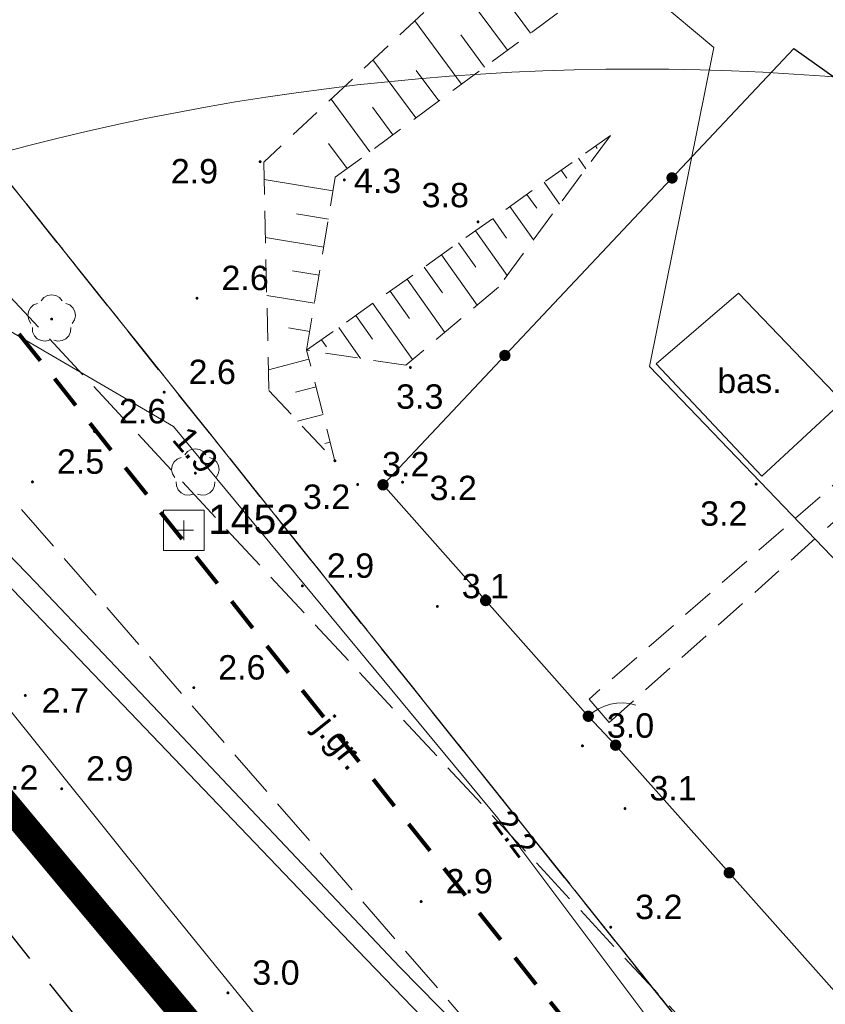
# Model space of a CAD drawing. Extents: x 5474185 to 5474933, y 5916077 to 5916824.
# Tile 223 of 256: x 5474638 to 5474663, y 5916410 to 5916440. Entities that reach past the tile are written whole.
import ezdxf
from ezdxf.enums import TextEntityAlignment as Align

# ---------------------------------------------------------------- set-up
doc = ezdxf.new("R2010")
doc.units = 0
for name, pattern in [('216-500', [2.5, 1.5, -1]), ('DASHDOT', [1, 0.5, -0.25, 0, -0.25]), ('PRZER1-1', [1, 0.5, -0.5]), ('PRZER2-1', [1.5, 1, -0.5]), ('PRZER3-1', [2, 1.5, -0.5]), ('PRZER3-2', [2.5, 1.5, -1])]:
    doc.linetypes.add(name, pattern=pattern)
doc.layers.add('1-GRAN', color=5, linetype='DASHDOT')
doc.layers.add('I-SCIANA', color=12, linetype='CONTINUOUS')
for name, color, linetype, lineweight in [('GESDZI', 253, 'CONTINUOUS', 18), ('GESJOB', 253, 'CONTINUOUS', 35), ('GESKKL', 253, 'CONTINUOUS', 18), ('GESUZY', 253, 'CONTINUOUS', 18), ('GSLKFU', 253, 'CONTINUOUS', 18), ('GSLKOG', 253, 'CONTINUOUS', 35), ('GSPRDL', 253, 'CONTINUOUS', 18), ('GSPSSP', 253, 'CONTINUOUS', 18), ('GSPSSP_O', 253, 'CONTINUOUS', 18), ('GSPWPN', 253, 'CONTINUOUS', 13), ('GSPWPN_O', 253, 'CONTINUOUS', 13), ('GSSKOA', 253, 'CONTINUOUS', 18), ('GSSKOA_O', 253, 'CONTINUOUS', 18), ('GSSKOD', 253, 'CONTINUOUS', 18), ('GSSSBA', 253, 'CONTINUOUS', 18), ('GSSSBA_O', 254, 'CONTINUOUS', 18), ('GSSZSN', 254, 'CONTINUOUS', 18), ('GULGPR', 254, 'CONTINUOUS', 18), ('GULKPR', 7, 'CONTINUOUS', 18), ('GULTPR', 254, 'CONTINUOUS', 18), ('GULWPR', 7, 'CONTINUOUS', 18), ('GUPPRZ_O', 40, 'CONTINUOUS', 18), ('IS HP zasięg', 251, 'CONTINUOUS', 20), ('Sieć wodociągowa', 253, 'CONTINUOUS', 40)]:
    doc.layers.add(name, color=color, linetype=linetype, lineweight=lineweight)
doc.styles.add('Arial', font='arial.ttf')

msp = doc.modelspace()

# ---------------------------------------------------------------- hatches: boundary and pattern name
at = {"layer": 'GSLKOG'}
for points in [[(5474658.460359, 5916434.78589), (5474658.414906, 5916434.790478), (5474658.372188, 5916434.806673), (5474658.335118, 5916434.833372), (5474658.306222, 5916434.868756), (5474658.287468, 5916434.910414), (5474658.280134, 5916434.955505), (5474658.284722, 5916435.000958), (5474658.300917, 5916435.043676), (5474658.327616, 5916435.080746), (5474658.363, 5916435.109642), (5474658.404658, 5916435.128396), (5474658.449749, 5916435.13573), (5474658.495202, 5916435.131142), (5474658.53792, 5916435.114947), (5474658.57499, 5916435.088247), (5474658.603886, 5916435.052864), (5474658.62264, 5916435.011206), (5474658.629974, 5916434.966114), (5474658.625386, 5916434.920661), (5474658.609191, 5916434.877944), (5474658.582492, 5916434.840874), (5474658.547108, 5916434.811977), (5474658.50545, 5916434.793224)], [(5474658.460359, 5916434.78589), (5474658.414906, 5916434.790478), (5474658.372188, 5916434.806673), (5474658.335118, 5916434.833372), (5474658.306222, 5916434.868756), (5474658.287468, 5916434.910414), (5474658.280134, 5916434.955505), (5474658.284722, 5916435.000958), (5474658.300917, 5916435.043676), (5474658.327616, 5916435.080746), (5474658.363, 5916435.109642), (5474658.404658, 5916435.128396), (5474658.449749, 5916435.13573), (5474658.495202, 5916435.131142), (5474658.53792, 5916435.114947), (5474658.57499, 5916435.088247), (5474658.603886, 5916435.052864), (5474658.62264, 5916435.011206), (5474658.629974, 5916434.966114), (5474658.625386, 5916434.920661), (5474658.609191, 5916434.877944), (5474658.582492, 5916434.840874), (5474658.547108, 5916434.811977), (5474658.50545, 5916434.793224)], [(5474653.320251, 5916429.32427), (5474653.274798, 5916429.328858), (5474653.23208, 5916429.345053), (5474653.19501, 5916429.371753), (5474653.166114, 5916429.407136), (5474653.14736, 5916429.448794), (5474653.140026, 5916429.493886), (5474653.144614, 5916429.539339), (5474653.160809, 5916429.582056), (5474653.187508, 5916429.619126), (5474653.222892, 5916429.648023), (5474653.26455, 5916429.666776), (5474653.309641, 5916429.67411), (5474653.355094, 5916429.669522), (5474653.397812, 5916429.653327), (5474653.434882, 5916429.626628), (5474653.463778, 5916429.591244), (5474653.482532, 5916429.549586), (5474653.489866, 5916429.504495), (5474653.485278, 5916429.459042), (5474653.469083, 5916429.416324), (5474653.442384, 5916429.379254), (5474653.407, 5916429.350358), (5474653.365342, 5916429.331604)], [(5474653.320251, 5916429.32427), (5474653.274798, 5916429.328858), (5474653.23208, 5916429.345053), (5474653.19501, 5916429.371753), (5474653.166114, 5916429.407136), (5474653.14736, 5916429.448794), (5474653.140026, 5916429.493886), (5474653.144614, 5916429.539339), (5474653.160809, 5916429.582056), (5474653.187508, 5916429.619126), (5474653.222892, 5916429.648023), (5474653.26455, 5916429.666776), (5474653.309641, 5916429.67411), (5474653.355094, 5916429.669522), (5474653.397812, 5916429.653327), (5474653.434882, 5916429.626628), (5474653.463778, 5916429.591244), (5474653.482532, 5916429.549586), (5474653.489866, 5916429.504495), (5474653.485278, 5916429.459042), (5474653.469083, 5916429.416324), (5474653.442384, 5916429.379254), (5474653.407, 5916429.350358), (5474653.365342, 5916429.331604)], [(5474649.575305, 5916425.34508), (5474649.529852, 5916425.349668), (5474649.487134, 5916425.365863), (5474649.450064, 5916425.392562), (5474649.421168, 5916425.427946), (5474649.402414, 5916425.469604), (5474649.39508, 5916425.514695), (5474649.399668, 5916425.560148), (5474649.415863, 5916425.602866), (5474649.442562, 5916425.639936), (5474649.477946, 5916425.668832), (5474649.519604, 5916425.687586), (5474649.564695, 5916425.69492), (5474649.610148, 5916425.690332), (5474649.652866, 5916425.674137), (5474649.689936, 5916425.647438), (5474649.718832, 5916425.612054), (5474649.737586, 5916425.570396), (5474649.74492, 5916425.525305), (5474649.740332, 5916425.479852), (5474649.724137, 5916425.437134), (5474649.697438, 5916425.400064), (5474649.662054, 5916425.371168), (5474649.620396, 5916425.352414)], [(5474649.559464, 5916425.345317), (5474649.514613, 5916425.353997), (5474649.473534, 5916425.373989), (5474649.439031, 5916425.403931), (5474649.413453, 5916425.441783), (5474649.398543, 5916425.484966), (5474649.395317, 5916425.530536), (5474649.403997, 5916425.575387), (5474649.423989, 5916425.616466), (5474649.453931, 5916425.650969), (5474649.491783, 5916425.676547), (5474649.534966, 5916425.691457), (5474649.580536, 5916425.694683), (5474649.625387, 5916425.686003), (5474649.666466, 5916425.666011), (5474649.700969, 5916425.636069), (5474649.726547, 5916425.598217), (5474649.741457, 5916425.555034), (5474649.744683, 5916425.509464), (5474649.736003, 5916425.464613), (5474649.716011, 5916425.423534), (5474649.686069, 5916425.389031), (5474649.648217, 5916425.363453), (5474649.605034, 5916425.348543)], [(5474652.714464, 5916421.785317), (5474652.669613, 5916421.793997), (5474652.628534, 5916421.813989), (5474652.594031, 5916421.843931), (5474652.568453, 5916421.881783), (5474652.553543, 5916421.924966), (5474652.550317, 5916421.970536), (5474652.558997, 5916422.015387), (5474652.578989, 5916422.056466), (5474652.608931, 5916422.090969), (5474652.646783, 5916422.116547), (5474652.689966, 5916422.131457), (5474652.735536, 5916422.134683), (5474652.780387, 5916422.126003), (5474652.821466, 5916422.106011), (5474652.855969, 5916422.076069), (5474652.881547, 5916422.038217), (5474652.896457, 5916421.995034), (5474652.899683, 5916421.949464), (5474652.891003, 5916421.904613), (5474652.871011, 5916421.863534), (5474652.841069, 5916421.829031), (5474652.803217, 5916421.803453), (5474652.760034, 5916421.788543)], [(5474652.714464, 5916421.785317), (5474652.669613, 5916421.793997), (5474652.628534, 5916421.813989), (5474652.594031, 5916421.843931), (5474652.568453, 5916421.881783), (5474652.553543, 5916421.924966), (5474652.550317, 5916421.970536), (5474652.558997, 5916422.015387), (5474652.578989, 5916422.056466), (5474652.608931, 5916422.090969), (5474652.646783, 5916422.116547), (5474652.689966, 5916422.131457), (5474652.735536, 5916422.134683), (5474652.780387, 5916422.126003), (5474652.821466, 5916422.106011), (5474652.855969, 5916422.076069), (5474652.881547, 5916422.038217), (5474652.896457, 5916421.995034), (5474652.899683, 5916421.949464), (5474652.891003, 5916421.904613), (5474652.871011, 5916421.863534), (5474652.841069, 5916421.829031), (5474652.803217, 5916421.803453), (5474652.760034, 5916421.788543)], [(5474655.869464, 5916418.225317), (5474655.824613, 5916418.233997), (5474655.783534, 5916418.253989), (5474655.749031, 5916418.283931), (5474655.723453, 5916418.321783), (5474655.708543, 5916418.364966), (5474655.705317, 5916418.410536), (5474655.713997, 5916418.455387), (5474655.733989, 5916418.496466), (5474655.763931, 5916418.530969), (5474655.801783, 5916418.556547), (5474655.844966, 5916418.571457), (5474655.890536, 5916418.574683), (5474655.935387, 5916418.566003), (5474655.976466, 5916418.546011), (5474656.010969, 5916418.516069), (5474656.036547, 5916418.478217), (5474656.051457, 5916418.435034), (5474656.054683, 5916418.389464), (5474656.046003, 5916418.344613), (5474656.026011, 5916418.303534), (5474655.996069, 5916418.269031), (5474655.958217, 5916418.243453), (5474655.915034, 5916418.228543)], [(5474656.709875, 5916417.335293), (5474656.665003, 5916417.343867), (5474656.623878, 5916417.363762), (5474656.589304, 5916417.393623), (5474656.563637, 5916417.431414), (5474656.548626, 5916417.474562), (5474656.545293, 5916417.520125), (5474656.553867, 5916417.564997), (5474656.573762, 5916417.606122), (5474656.603623, 5916417.640696), (5474656.641414, 5916417.666363), (5474656.684562, 5916417.681374), (5474656.730125, 5916417.684707), (5474656.774997, 5916417.676133), (5474656.816122, 5916417.656238), (5474656.850696, 5916417.626377), (5474656.876363, 5916417.588586), (5474656.891374, 5916417.545438), (5474656.894707, 5916417.499875), (5474656.886133, 5916417.455003), (5474656.866238, 5916417.413878), (5474656.836377, 5916417.379304), (5474656.798586, 5916417.353637), (5474656.755438, 5916417.338626)], [(5474660.204875, 5916413.410293), (5474660.160003, 5916413.418867), (5474660.118878, 5916413.438762), (5474660.084304, 5916413.468623), (5474660.058637, 5916413.506414), (5474660.043626, 5916413.549562), (5474660.040293, 5916413.595125), (5474660.048867, 5916413.639997), (5474660.068762, 5916413.681122), (5474660.098623, 5916413.715696), (5474660.136414, 5916413.741363), (5474660.179562, 5916413.756374), (5474660.225125, 5916413.759707), (5474660.269997, 5916413.751133), (5474660.311122, 5916413.731238), (5474660.345696, 5916413.701377), (5474660.371363, 5916413.663586), (5474660.386374, 5916413.620438), (5474660.389707, 5916413.574875), (5474660.381133, 5916413.530003), (5474660.361238, 5916413.488878), (5474660.331377, 5916413.454304), (5474660.293586, 5916413.428637), (5474660.250438, 5916413.413626)], [(5474660.204875, 5916413.410293), (5474660.160003, 5916413.418867), (5474660.118878, 5916413.438762), (5474660.084304, 5916413.468623), (5474660.058637, 5916413.506414), (5474660.043626, 5916413.549562), (5474660.040293, 5916413.595125), (5474660.048867, 5916413.639997), (5474660.068762, 5916413.681122), (5474660.098623, 5916413.715696), (5474660.136414, 5916413.741363), (5474660.179562, 5916413.756374), (5474660.225125, 5916413.759707), (5474660.269997, 5916413.751133), (5474660.311122, 5916413.731238), (5474660.345696, 5916413.701377), (5474660.371363, 5916413.663586), (5474660.386374, 5916413.620438), (5474660.389707, 5916413.574875), (5474660.381133, 5916413.530003), (5474660.361238, 5916413.488878), (5474660.331377, 5916413.454304), (5474660.293586, 5916413.428637), (5474660.250438, 5916413.413626)], [(5474639.995121, 5916413.116132), (5474639.950799, 5916413.127202), (5474639.910851, 5916413.149366), (5474639.878001, 5916413.181114), (5474639.854487, 5916413.220281), (5474639.841912, 5916413.264201), (5474639.841132, 5916413.309879), (5474639.852202, 5916413.354201), (5474639.874366, 5916413.394149), (5474639.906114, 5916413.426999), (5474639.945281, 5916413.450513), (5474639.989201, 5916413.463088), (5474640.034879, 5916413.463868), (5474640.079201, 5916413.452798), (5474640.119149, 5916413.430634), (5474640.151999, 5916413.398887), (5474640.175513, 5916413.359719), (5474640.188088, 5916413.315799), (5474640.188868, 5916413.270121), (5474640.177798, 5916413.225799), (5474640.155634, 5916413.185851), (5474640.123887, 5916413.153001), (5474640.084719, 5916413.129487), (5474640.040799, 5916413.116912)], [(5474639.995121, 5916413.116132), (5474639.950799, 5916413.127202), (5474639.910851, 5916413.149366), (5474639.878001, 5916413.181114), (5474639.854487, 5916413.220281), (5474639.841912, 5916413.264201), (5474639.841132, 5916413.309879), (5474639.852202, 5916413.354201), (5474639.874366, 5916413.394149), (5474639.906114, 5916413.426999), (5474639.945281, 5916413.450513), (5474639.989201, 5916413.463088), (5474640.034879, 5916413.463868), (5474640.079201, 5916413.452798), (5474640.119149, 5916413.430634), (5474640.151999, 5916413.398887), (5474640.175513, 5916413.359719), (5474640.188088, 5916413.315799), (5474640.188868, 5916413.270121), (5474640.177798, 5916413.225799), (5474640.155634, 5916413.185851), (5474640.123887, 5916413.153001), (5474640.084719, 5916413.129487), (5474640.040799, 5916413.116912)]]:
    msp.add_hatch(color=256, dxfattribs=at).paths.add_polyline_path(points)
at = {"layer": 'GSPRDL'}
for points in [[(5474639.38, 5916430.575), (5474639.366094, 5916430.577202), (5474639.35355, 5916430.583594), (5474639.343594, 5916430.59355), (5474639.337202, 5916430.606094), (5474639.335, 5916430.62), (5474639.337202, 5916430.633906), (5474639.343594, 5916430.64645), (5474639.35355, 5916430.656406), (5474639.366094, 5916430.662798), (5474639.38, 5916430.665), (5474639.393906, 5916430.662798), (5474639.40645, 5916430.656406), (5474639.416406, 5916430.64645), (5474639.422798, 5916430.633906), (5474639.425, 5916430.62), (5474639.422798, 5916430.606094), (5474639.416406, 5916430.59355), (5474639.40645, 5916430.583594), (5474639.393906, 5916430.577202)], [(5474643.8, 5916425.835), (5474643.786094, 5916425.837202), (5474643.77355, 5916425.843594), (5474643.763594, 5916425.85355), (5474643.757202, 5916425.866094), (5474643.755, 5916425.88), (5474643.757202, 5916425.893906), (5474643.763594, 5916425.90645), (5474643.77355, 5916425.916406), (5474643.786094, 5916425.922798), (5474643.8, 5916425.925), (5474643.813906, 5916425.922798), (5474643.82645, 5916425.916406), (5474643.836406, 5916425.90645), (5474643.842798, 5916425.893906), (5474643.845, 5916425.88), (5474643.842798, 5916425.866094), (5474643.836406, 5916425.85355), (5474643.82645, 5916425.843594), (5474643.813906, 5916425.837202)]]:
    msp.add_hatch(color=256, dxfattribs=at).paths.add_polyline_path(points)
at = {"layer": 'GSPWPN'}
for points in [[(5474645.79, 5916435.415), (5474645.778353, 5916435.416533), (5474645.7675, 5916435.421029), (5474645.75818, 5916435.42818), (5474645.751029, 5916435.4375), (5474645.746533, 5916435.448353), (5474645.745, 5916435.46), (5474645.746533, 5916435.471647), (5474645.751029, 5916435.4825), (5474645.75818, 5916435.49182), (5474645.7675, 5916435.498971), (5474645.778353, 5916435.503467), (5474645.79, 5916435.505), (5474645.801647, 5916435.503467), (5474645.8125, 5916435.498971), (5474645.82182, 5916435.49182), (5474645.828971, 5916435.4825), (5474645.833467, 5916435.471647), (5474645.835, 5916435.46), (5474645.833467, 5916435.448353), (5474645.828971, 5916435.4375), (5474645.82182, 5916435.42818), (5474645.8125, 5916435.421029), (5474645.801647, 5916435.416533)], [(5474648.38, 5916434.855), (5474648.368353, 5916434.856533), (5474648.3575, 5916434.861029), (5474648.34818, 5916434.86818), (5474648.341029, 5916434.8775), (5474648.336533, 5916434.888353), (5474648.335, 5916434.9), (5474648.336533, 5916434.911647), (5474648.341029, 5916434.9225), (5474648.34818, 5916434.93182), (5474648.3575, 5916434.938971), (5474648.368353, 5916434.943467), (5474648.38, 5916434.945), (5474648.391647, 5916434.943467), (5474648.4025, 5916434.938971), (5474648.41182, 5916434.93182), (5474648.418971, 5916434.9225), (5474648.423467, 5916434.911647), (5474648.425, 5916434.9), (5474648.423467, 5916434.888353), (5474648.418971, 5916434.8775), (5474648.41182, 5916434.86818), (5474648.4025, 5916434.861029), (5474648.391647, 5916434.856533)], [(5474652.49, 5916433.565), (5474652.478353, 5916433.566533), (5474652.4675, 5916433.571029), (5474652.45818, 5916433.57818), (5474652.451029, 5916433.5875), (5474652.446533, 5916433.598353), (5474652.445, 5916433.61), (5474652.446533, 5916433.621647), (5474652.451029, 5916433.6325), (5474652.45818, 5916433.64182), (5474652.4675, 5916433.648971), (5474652.478353, 5916433.653467), (5474652.49, 5916433.655), (5474652.501647, 5916433.653467), (5474652.5125, 5916433.648971), (5474652.52182, 5916433.64182), (5474652.528971, 5916433.6325), (5474652.533467, 5916433.621647), (5474652.535, 5916433.61), (5474652.533467, 5916433.598353), (5474652.528971, 5916433.5875), (5474652.52182, 5916433.57818), (5474652.5125, 5916433.571029), (5474652.501647, 5916433.566533)], [(5474643.85, 5916431.215), (5474643.838353, 5916431.216533), (5474643.8275, 5916431.221029), (5474643.81818, 5916431.22818), (5474643.811029, 5916431.2375), (5474643.806533, 5916431.248353), (5474643.805, 5916431.26), (5474643.806533, 5916431.271647), (5474643.811029, 5916431.2825), (5474643.81818, 5916431.29182), (5474643.8275, 5916431.298971), (5474643.838353, 5916431.303467), (5474643.85, 5916431.305), (5474643.861647, 5916431.303467), (5474643.8725, 5916431.298971), (5474643.88182, 5916431.29182), (5474643.888971, 5916431.2825), (5474643.893467, 5916431.271647), (5474643.895, 5916431.26), (5474643.893467, 5916431.248353), (5474643.888971, 5916431.2375), (5474643.88182, 5916431.22818), (5474643.8725, 5916431.221029), (5474643.861647, 5916431.216533)], [(5474650.41, 5916429.085), (5474650.398353, 5916429.086533), (5474650.3875, 5916429.091029), (5474650.37818, 5916429.09818), (5474650.371029, 5916429.1075), (5474650.366533, 5916429.118353), (5474650.365, 5916429.13), (5474650.366533, 5916429.141647), (5474650.371029, 5916429.1525), (5474650.37818, 5916429.16182), (5474650.3875, 5916429.168971), (5474650.398353, 5916429.173467), (5474650.41, 5916429.175), (5474650.421647, 5916429.173467), (5474650.4325, 5916429.168971), (5474650.44182, 5916429.16182), (5474650.448971, 5916429.1525), (5474650.453467, 5916429.141647), (5474650.455, 5916429.13), (5474650.453467, 5916429.118353), (5474650.448971, 5916429.1075), (5474650.44182, 5916429.09818), (5474650.4325, 5916429.091029), (5474650.421647, 5916429.086533)], [(5474642.84, 5916428.325), (5474642.828353, 5916428.326533), (5474642.8175, 5916428.331029), (5474642.80818, 5916428.33818), (5474642.801029, 5916428.3475), (5474642.796533, 5916428.358353), (5474642.795, 5916428.37), (5474642.796533, 5916428.381647), (5474642.801029, 5916428.3925), (5474642.80818, 5916428.40182), (5474642.8175, 5916428.408971), (5474642.828353, 5916428.413467), (5474642.84, 5916428.415), (5474642.851647, 5916428.413467), (5474642.8625, 5916428.408971), (5474642.87182, 5916428.40182), (5474642.878971, 5916428.3925), (5474642.883467, 5916428.381647), (5474642.885, 5916428.37), (5474642.883467, 5916428.358353), (5474642.878971, 5916428.3475), (5474642.87182, 5916428.33818), (5474642.8625, 5916428.331029), (5474642.851647, 5916428.326533)], [(5474640.7, 5916427.115), (5474640.688353, 5916427.116533), (5474640.6775, 5916427.121029), (5474640.66818, 5916427.12818), (5474640.661029, 5916427.1375), (5474640.656533, 5916427.148353), (5474640.655, 5916427.16), (5474640.656533, 5916427.171647), (5474640.661029, 5916427.1825), (5474640.66818, 5916427.19182), (5474640.6775, 5916427.198971), (5474640.688353, 5916427.203467), (5474640.7, 5916427.205), (5474640.711647, 5916427.203467), (5474640.7225, 5916427.198971), (5474640.73182, 5916427.19182), (5474640.738971, 5916427.1825), (5474640.743467, 5916427.171647), (5474640.745, 5916427.16), (5474640.743467, 5916427.148353), (5474640.738971, 5916427.1375), (5474640.73182, 5916427.12818), (5474640.7225, 5916427.121029), (5474640.711647, 5916427.116533)], [(5474648.09, 5916426.215), (5474648.078353, 5916426.216533), (5474648.0675, 5916426.221029), (5474648.05818, 5916426.22818), (5474648.051029, 5916426.2375), (5474648.046533, 5916426.248353), (5474648.045, 5916426.26), (5474648.046533, 5916426.271647), (5474648.051029, 5916426.2825), (5474648.05818, 5916426.29182), (5474648.0675, 5916426.298971), (5474648.078353, 5916426.303467), (5474648.09, 5916426.305), (5474648.101647, 5916426.303467), (5474648.1125, 5916426.298971), (5474648.12182, 5916426.29182), (5474648.128971, 5916426.2825), (5474648.133467, 5916426.271647), (5474648.135, 5916426.26), (5474648.133467, 5916426.248353), (5474648.128971, 5916426.2375), (5474648.12182, 5916426.22818), (5474648.1125, 5916426.221029), (5474648.101647, 5916426.216533)], [(5474638.79, 5916425.565), (5474638.778353, 5916425.566533), (5474638.7675, 5916425.571029), (5474638.75818, 5916425.57818), (5474638.751029, 5916425.5875), (5474638.746533, 5916425.598353), (5474638.745, 5916425.61), (5474638.746533, 5916425.621647), (5474638.751029, 5916425.6325), (5474638.75818, 5916425.64182), (5474638.7675, 5916425.648971), (5474638.778353, 5916425.653467), (5474638.79, 5916425.655), (5474638.801647, 5916425.653467), (5474638.8125, 5916425.648971), (5474638.82182, 5916425.64182), (5474638.828971, 5916425.6325), (5474638.833467, 5916425.621647), (5474638.835, 5916425.61), (5474638.833467, 5916425.598353), (5474638.828971, 5916425.5875), (5474638.82182, 5916425.57818), (5474638.8125, 5916425.571029), (5474638.801647, 5916425.566533)], [(5474648.79, 5916425.485), (5474648.778353, 5916425.486533), (5474648.7675, 5916425.491029), (5474648.75818, 5916425.49818), (5474648.751029, 5916425.5075), (5474648.746533, 5916425.518353), (5474648.745, 5916425.53), (5474648.746533, 5916425.541647), (5474648.751029, 5916425.5525), (5474648.75818, 5916425.56182), (5474648.7675, 5916425.568971), (5474648.778353, 5916425.573467), (5474648.79, 5916425.575), (5474648.801647, 5916425.573467), (5474648.8125, 5916425.568971), (5474648.82182, 5916425.56182), (5474648.828971, 5916425.5525), (5474648.833467, 5916425.541647), (5474648.835, 5916425.53), (5474648.833467, 5916425.518353), (5474648.828971, 5916425.5075), (5474648.82182, 5916425.49818), (5474648.8125, 5916425.491029), (5474648.801647, 5916425.486533)], [(5474650.17, 5916425.555), (5474650.158353, 5916425.556533), (5474650.1475, 5916425.561029), (5474650.13818, 5916425.56818), (5474650.131029, 5916425.5775), (5474650.126533, 5916425.588353), (5474650.125, 5916425.6), (5474650.126533, 5916425.611647), (5474650.131029, 5916425.6225), (5474650.13818, 5916425.63182), (5474650.1475, 5916425.638971), (5474650.158353, 5916425.643467), (5474650.17, 5916425.645), (5474650.181647, 5916425.643467), (5474650.1925, 5916425.638971), (5474650.20182, 5916425.63182), (5474650.208971, 5916425.6225), (5474650.213467, 5916425.611647), (5474650.215, 5916425.6), (5474650.213467, 5916425.588353), (5474650.208971, 5916425.5775), (5474650.20182, 5916425.56818), (5474650.1925, 5916425.561029), (5474650.181647, 5916425.556533)], [(5474661.04, 5916425.495), (5474661.028353, 5916425.496533), (5474661.0175, 5916425.501029), (5474661.00818, 5916425.50818), (5474661.001029, 5916425.5175), (5474660.996533, 5916425.528353), (5474660.995, 5916425.54), (5474660.996533, 5916425.551647), (5474661.001029, 5916425.5625), (5474661.00818, 5916425.57182), (5474661.0175, 5916425.578971), (5474661.028353, 5916425.583467), (5474661.04, 5916425.585), (5474661.051647, 5916425.583467), (5474661.0625, 5916425.578971), (5474661.07182, 5916425.57182), (5474661.078971, 5916425.5625), (5474661.083467, 5916425.551647), (5474661.085, 5916425.54), (5474661.083467, 5916425.528353), (5474661.078971, 5916425.5175), (5474661.07182, 5916425.50818), (5474661.0625, 5916425.501029), (5474661.051647, 5916425.496533)], [(5474647.09, 5916422.365), (5474647.078353, 5916422.366533), (5474647.0675, 5916422.371029), (5474647.05818, 5916422.37818), (5474647.051029, 5916422.3875), (5474647.046533, 5916422.398353), (5474647.045, 5916422.41), (5474647.046533, 5916422.421647), (5474647.051029, 5916422.4325), (5474647.05818, 5916422.44182), (5474647.0675, 5916422.448971), (5474647.078353, 5916422.453467), (5474647.09, 5916422.455), (5474647.101647, 5916422.453467), (5474647.1125, 5916422.448971), (5474647.12182, 5916422.44182), (5474647.128971, 5916422.4325), (5474647.133467, 5916422.421647), (5474647.135, 5916422.41), (5474647.133467, 5916422.398353), (5474647.128971, 5916422.3875), (5474647.12182, 5916422.37818), (5474647.1125, 5916422.371029), (5474647.101647, 5916422.366533)], [(5474651.24, 5916421.735), (5474651.228353, 5916421.736533), (5474651.2175, 5916421.741029), (5474651.20818, 5916421.74818), (5474651.201029, 5916421.7575), (5474651.196533, 5916421.768353), (5474651.195, 5916421.78), (5474651.196533, 5916421.791647), (5474651.201029, 5916421.8025), (5474651.20818, 5916421.81182), (5474651.2175, 5916421.818971), (5474651.228353, 5916421.823467), (5474651.24, 5916421.825), (5474651.251647, 5916421.823467), (5474651.2625, 5916421.818971), (5474651.27182, 5916421.81182), (5474651.278971, 5916421.8025), (5474651.283467, 5916421.791647), (5474651.285, 5916421.78), (5474651.283467, 5916421.768353), (5474651.278971, 5916421.7575), (5474651.27182, 5916421.74818), (5474651.2625, 5916421.741029), (5474651.251647, 5916421.736533)], [(5474638.57, 5916418.995), (5474638.558353, 5916418.996533), (5474638.5475, 5916419.001029), (5474638.53818, 5916419.00818), (5474638.531029, 5916419.0175), (5474638.526533, 5916419.028353), (5474638.525, 5916419.04), (5474638.526533, 5916419.051647), (5474638.531029, 5916419.0625), (5474638.53818, 5916419.07182), (5474638.5475, 5916419.078971), (5474638.558353, 5916419.083467), (5474638.57, 5916419.085), (5474638.581647, 5916419.083467), (5474638.5925, 5916419.078971), (5474638.60182, 5916419.07182), (5474638.608971, 5916419.0625), (5474638.613467, 5916419.051647), (5474638.615, 5916419.04), (5474638.613467, 5916419.028353), (5474638.608971, 5916419.0175), (5474638.60182, 5916419.00818), (5474638.5925, 5916419.001029), (5474638.581647, 5916418.996533)], [(5474643.75, 5916419.235), (5474643.738353, 5916419.236533), (5474643.7275, 5916419.241029), (5474643.71818, 5916419.24818), (5474643.711029, 5916419.2575), (5474643.706533, 5916419.268353), (5474643.705, 5916419.28), (5474643.706533, 5916419.291647), (5474643.711029, 5916419.3025), (5474643.71818, 5916419.31182), (5474643.7275, 5916419.318971), (5474643.738353, 5916419.323467), (5474643.75, 5916419.325), (5474643.761647, 5916419.323467), (5474643.7725, 5916419.318971), (5474643.78182, 5916419.31182), (5474643.788971, 5916419.3025), (5474643.793467, 5916419.291647), (5474643.795, 5916419.28), (5474643.793467, 5916419.268353), (5474643.788971, 5916419.2575), (5474643.78182, 5916419.24818), (5474643.7725, 5916419.241029), (5474643.761647, 5916419.236533)], [(5474655.7, 5916417.445), (5474655.688353, 5916417.446533), (5474655.6775, 5916417.451029), (5474655.66818, 5916417.45818), (5474655.661029, 5916417.4675), (5474655.656533, 5916417.478353), (5474655.655, 5916417.49), (5474655.656533, 5916417.501647), (5474655.661029, 5916417.5125), (5474655.66818, 5916417.52182), (5474655.6775, 5916417.528971), (5474655.688353, 5916417.533467), (5474655.7, 5916417.535), (5474655.711647, 5916417.533467), (5474655.7225, 5916417.528971), (5474655.73182, 5916417.52182), (5474655.738971, 5916417.5125), (5474655.743467, 5916417.501647), (5474655.745, 5916417.49), (5474655.743467, 5916417.478353), (5474655.738971, 5916417.4675), (5474655.73182, 5916417.45818), (5474655.7225, 5916417.451029), (5474655.711647, 5916417.446533)], [(5474639.69, 5916416.125), (5474639.678353, 5916416.126533), (5474639.6675, 5916416.131029), (5474639.65818, 5916416.13818), (5474639.651029, 5916416.1475), (5474639.646533, 5916416.158353), (5474639.645, 5916416.17), (5474639.646533, 5916416.181647), (5474639.651029, 5916416.1925), (5474639.65818, 5916416.20182), (5474639.6675, 5916416.208971), (5474639.678353, 5916416.213467), (5474639.69, 5916416.215), (5474639.701647, 5916416.213467), (5474639.7125, 5916416.208971), (5474639.72182, 5916416.20182), (5474639.728971, 5916416.1925), (5474639.733467, 5916416.181647), (5474639.735, 5916416.17), (5474639.733467, 5916416.158353), (5474639.728971, 5916416.1475), (5474639.72182, 5916416.13818), (5474639.7125, 5916416.131029), (5474639.701647, 5916416.126533)], [(5474657.01, 5916415.515), (5474656.998353, 5916415.516533), (5474656.9875, 5916415.521029), (5474656.97818, 5916415.52818), (5474656.971029, 5916415.5375), (5474656.966533, 5916415.548353), (5474656.965, 5916415.56), (5474656.966533, 5916415.571647), (5474656.971029, 5916415.5825), (5474656.97818, 5916415.59182), (5474656.9875, 5916415.598971), (5474656.998353, 5916415.603467), (5474657.01, 5916415.605), (5474657.021647, 5916415.603467), (5474657.0325, 5916415.598971), (5474657.04182, 5916415.59182), (5474657.048971, 5916415.5825), (5474657.053467, 5916415.571647), (5474657.055, 5916415.56), (5474657.053467, 5916415.548353), (5474657.048971, 5916415.5375), (5474657.04182, 5916415.52818), (5474657.0325, 5916415.521029), (5474657.021647, 5916415.516533)], [(5474650.74, 5916412.655), (5474650.728353, 5916412.656533), (5474650.7175, 5916412.661029), (5474650.70818, 5916412.66818), (5474650.701029, 5916412.6775), (5474650.696533, 5916412.688353), (5474650.695, 5916412.7), (5474650.696533, 5916412.711647), (5474650.701029, 5916412.7225), (5474650.70818, 5916412.73182), (5474650.7175, 5916412.738971), (5474650.728353, 5916412.743467), (5474650.74, 5916412.745), (5474650.751647, 5916412.743467), (5474650.7625, 5916412.738971), (5474650.77182, 5916412.73182), (5474650.778971, 5916412.7225), (5474650.783467, 5916412.711647), (5474650.785, 5916412.7), (5474650.783467, 5916412.688353), (5474650.778971, 5916412.6775), (5474650.77182, 5916412.66818), (5474650.7625, 5916412.661029), (5474650.751647, 5916412.656533)], [(5474656.57, 5916411.865), (5474656.558353, 5916411.866533), (5474656.5475, 5916411.871029), (5474656.53818, 5916411.87818), (5474656.531029, 5916411.8875), (5474656.526533, 5916411.898353), (5474656.525, 5916411.91), (5474656.526533, 5916411.921647), (5474656.531029, 5916411.9325), (5474656.53818, 5916411.94182), (5474656.5475, 5916411.948971), (5474656.558353, 5916411.953467), (5474656.57, 5916411.955), (5474656.581647, 5916411.953467), (5474656.5925, 5916411.948971), (5474656.60182, 5916411.94182), (5474656.608971, 5916411.9325), (5474656.613467, 5916411.921647), (5474656.615, 5916411.91), (5474656.613467, 5916411.898353), (5474656.608971, 5916411.8875), (5474656.60182, 5916411.87818), (5474656.5925, 5916411.871029), (5474656.581647, 5916411.866533)], [(5474644.8, 5916409.845), (5474644.788353, 5916409.846533), (5474644.7775, 5916409.851029), (5474644.76818, 5916409.85818), (5474644.761029, 5916409.8675), (5474644.756533, 5916409.878353), (5474644.755, 5916409.89), (5474644.756533, 5916409.901647), (5474644.761029, 5916409.9125), (5474644.76818, 5916409.92182), (5474644.7775, 5916409.928971), (5474644.788353, 5916409.933467), (5474644.8, 5916409.935), (5474644.811647, 5916409.933467), (5474644.8225, 5916409.928971), (5474644.83182, 5916409.92182), (5474644.838971, 5916409.9125), (5474644.843467, 5916409.901647), (5474644.845, 5916409.89), (5474644.843467, 5916409.878353), (5474644.838971, 5916409.8675), (5474644.83182, 5916409.85818), (5474644.8225, 5916409.851029), (5474644.811647, 5916409.846533)]]:
    msp.add_hatch(color=256, dxfattribs=at).paths.add_polyline_path(points)

# ---------------------------------------------------------------- linework, layer by layer
at = {"layer": '1-GRAN', "ltscale": 5, "const_width": 0.8, "elevation": 10.18}
msp.add_lwpolyline([(5474735.59, 5916295.78), (5474731.225, 5916301.37), (5474726.86, 5916306.96), (5474725.77, 5916305.39), (5474703.58, 5916333.12), (5474701.74, 5916331.62), (5474677.44, 5916362.23), (5474676.63, 5916366.83), (5474671.32, 5916373.56), (5474670.75, 5916377.23), (5474668.45, 5916379.86), (5474653.79, 5916398.05), (5474650.99, 5916400.16), (5474640.015, 5916413.29), (5474601.225, 5916459.83), (5474599.14, 5916462.32), (5474597.96, 5916464.18), (5474593.86, 5916465.7), (5474587.49, 5916468.01), (5474584.84, 5916471.31), (5474583.4, 5916473.15), (5474572.445, 5916486.895), (5474461.94, 5916622.65)], dxfattribs=at)
at = {"layer": 'GESDZI', "linetype": 'Continuous', "lineweight": 13}
for p, q in [((5474594.48, 5916489.42, 10.22), (5474664.51, 5916401.72, 10.22)), ((5474664.51, 5916401.72, 10.22), (5474594.48, 5916489.42, 10.22)), ((5474650.99, 5916400.16, 10.22), (5474599.14, 5916462.32, 10.22)), ((5474599.14, 5916462.32, 10.22), (5474650.99, 5916400.16, 10.22))]:
    msp.add_line(p, q, dxfattribs=at)
at = {"layer": 'GESJOB', "linetype": 'PRZER3-2', "lineweight": 30}
msp.add_line((5474664.51, 5916401.72, 10.22), (5474594.48, 5916489.42, 10.22), dxfattribs=at)
msp.add_line((5474664.51, 5916401.72, 10.22), (5474594.48, 5916489.42, 10.22), dxfattribs=at)
at = {"layer": 'GESKKL', "linetype": 'PRZER3-1', "lineweight": 13}
msp.add_line((5474594.48, 5916489.42, 10.06), (5474664.51, 5916401.72, 10.06), dxfattribs=at)
at = {"layer": 'GESUZY', "linetype": 'PRZER1-1', "lineweight": 13}
for p, q in [((5474664.51, 5916401.72, 10.08), (5474594.48, 5916489.42, 10.08)), ((5474594.48, 5916489.42, 10.08), (5474664.51, 5916401.72, 10.08)), ((5474650.99, 5916400.16, 10.08), (5474599.14, 5916462.32, 10.08)), ((5474599.14, 5916462.32, 10.08), (5474650.99, 5916400.16, 10.08))]:
    msp.add_line(p, q, dxfattribs=at)
at = {"layer": 'GSLKFU', "elevation": 10.18, "flags": 128}
msp.add_lwpolyline([(5474655.88, 5916418.4), (5474656.031194, 5916418.525054), (5474656.197417, 5916418.629304), (5474656.375826, 5916418.710964), (5474656.563367, 5916418.76864), (5474656.756831, 5916418.801343), (5474656.95291, 5916418.808514), (5474657.148247, 5916418.790031), (5474657.3395, 5916418.746209)], dxfattribs=at)
at = {"layer": 'GSLKFU', "linetype": 'Continuous', "lineweight": 18, "elevation": 10.18, "flags": 128}
msp.add_lwpolyline([(5474656.72, 5916417.51), (5474655.88, 5916418.4)], dxfattribs=at)
at = {"layer": 'GSLKOG', "linetype": 'Continuous', "lineweight": 30}
for p, q in [((5474649.57, 5916425.52, 10.18), (5474662.2, 5916438.94, 10.18)), ((5474662.2, 5916438.94, 10.18), (5474671.38, 5916432.4, 10.18)), ((5474644.14, 5916408.1, 10.18), (5474635.89, 5916418.48, 10.18)), ((5474656.72, 5916417.51, 10.18), (5474663.71, 5916409.66, 10.18))]:
    msp.add_line(p, q, dxfattribs=at)
at = {"layer": 'GSLKOG', "linetype": 'Continuous', "lineweight": 35, "elevation": 10.18, "flags": 128}
msp.add_lwpolyline([(5474649.57, 5916425.52), (5474655.88, 5916418.4)], dxfattribs=at)
at = {"layer": 'GSPRDL', "elevation": 10.12, "flags": 128}
for points in [[(5474639.055723, 5916431.183333), (5474639.139447, 5916431.282679), (5474639.252044, 5916431.347494), (5474639.38, 5916431.37), (5474639.507956, 5916431.347494), (5474639.620553, 5916431.282679), (5474639.704277, 5916431.183333)], [(5474638.744031, 5916430.485674), (5474638.67542, 5916430.595999), (5474638.648571, 5916430.723115), (5474638.666708, 5916430.851763), (5474638.727652, 5916430.966501), (5474638.82409, 5916431.053559), (5474638.944445, 5916431.102485)], [(5474639.815555, 5916431.102485), (5474639.93591, 5916431.053559), (5474640.032348, 5916430.966501), (5474640.093292, 5916430.851763), (5474640.111429, 5916430.723115), (5474640.08458, 5916430.595999), (5474640.015969, 5916430.485674)], [(5474639.311227, 5916429.973649), (5474639.185099, 5916429.942488), (5474639.055908, 5916429.956234), (5474638.939161, 5916430.013237), (5474638.848871, 5916430.106655), (5474638.795875, 5916430.225275), (5474638.786535, 5916430.354859)], [(5474639.973465, 5916430.354859), (5474639.964125, 5916430.225275), (5474639.911129, 5916430.106655), (5474639.820839, 5916430.013237), (5474639.704092, 5916429.956234), (5474639.574901, 5916429.942488), (5474639.448773, 5916429.973649)], [(5474643.164031, 5916425.745674), (5474643.09542, 5916425.855999), (5474643.068571, 5916425.983115), (5474643.086708, 5916426.111763), (5474643.147652, 5916426.226501), (5474643.24409, 5916426.313559), (5474643.364445, 5916426.362485)], [(5474643.475723, 5916426.443333), (5474643.559447, 5916426.542679), (5474643.672044, 5916426.607494), (5474643.8, 5916426.63), (5474643.927956, 5916426.607494), (5474644.040553, 5916426.542679), (5474644.124277, 5916426.443333)], [(5474644.235555, 5916426.362485), (5474644.35591, 5916426.313559), (5474644.452348, 5916426.226501), (5474644.513292, 5916426.111763), (5474644.531429, 5916425.983115), (5474644.50458, 5916425.855999), (5474644.435969, 5916425.745674)], [(5474643.731227, 5916425.233649), (5474643.605099, 5916425.202488), (5474643.475908, 5916425.216234), (5474643.359161, 5916425.273237), (5474643.268871, 5916425.366655), (5474643.215875, 5916425.485275), (5474643.206535, 5916425.614859)], [(5474644.393465, 5916425.614859), (5474644.384125, 5916425.485275), (5474644.331129, 5916425.366655), (5474644.240839, 5916425.273237), (5474644.124092, 5916425.216234), (5474643.994901, 5916425.202488), (5474643.868773, 5916425.233649)]]:
    msp.add_lwpolyline(points, dxfattribs=at)
at = {"layer": 'GSPSSP', "elevation": 10.36, "flags": 128}
for points in [[(5474643.44, 5916424.42), (5474643.44, 5916423.82)], [(5474643.74, 5916424.12), (5474643.14, 5916424.12)]]:
    msp.add_lwpolyline(points, dxfattribs=at)
at = {"layer": 'GSPSSP'}
msp.add_3dface([(5474644.065, 5916424.745, 10.36), (5474644.065, 5916423.495, 10.36), (5474642.815, 5916423.495, 10.36), (5474642.815, 5916424.745, 10.36)], dxfattribs=at)
at = {"layer": 'GSSKOA', "linetype": 'PRZER3-1', "lineweight": 13}
for p, q in [((5474659.39, 5916408.39, 10.18), (5474633.88, 5916435.86, 10.18)), ((5474631.89, 5916432.31, 10.18), (5474653.95, 5916406.93, 10.18))]:
    msp.add_line(p, q, dxfattribs=at)
at = {"layer": 'GSSKOD', "linetype": 'PRZER2-1', "lineweight": 13}
for p, q in [((5474656.52, 5916418.21, 10.18), (5474667.81, 5916428.29, 10.18)), ((5474666.39, 5916428.12, 10.18), (5474655.91, 5916418.93, 10.18)), ((5474655.91, 5916418.93, 10.18), (5474656.52, 5916418.21, 10.18))]:
    msp.add_line(p, q, dxfattribs=at)
at = {"layer": 'GSSSBA', "linetype": 'Continuous', "lineweight": 13}
for p, q in [((5474660.5, 5916431.42, 10.1), (5474657.97, 5916429.24, 10.1)), ((5474663.7, 5916428.08, 10.1), (5474660.5, 5916431.42, 10.1)), ((5474657.97, 5916429.24, 10.1), (5474661.22, 5916425.79, 10.1)), ((5474661.22, 5916425.79, 10.1), (5474663.7, 5916428.08, 10.1))]:
    msp.add_line(p, q, dxfattribs=at)
at = {"layer": 'GSSZSN', "linetype": 'PRZER2-1', "lineweight": 13}
for p, q in [((5474648.1, 5916434.98, 10.06), (5474655.79, 5916440.66, 10.06)), ((5474650.82, 5916440.05, 10.06), (5474645.9, 5916435.45, 10.06)), ((5474647.22, 5916429.66, 10.06), (5474656.56, 5916436.27, 10.06)), ((5474656.56, 5916436.27, 10.06), (5474653.12, 5916431.6, 10.06)), ((5474645.9, 5916435.45, 10.06), (5474646.06, 5916428.42, 10.06)), ((5474647.22, 5916429.66, 10.06), (5474648.1, 5916434.98, 10.06)), ((5474653.12, 5916431.6, 10.06), (5474650.27, 5916429.2, 10.06)), ((5474648.09, 5916426.26, 10.06), (5474647.22, 5916429.66, 10.06)), ((5474650.27, 5916429.2, 10.06), (5474647.22, 5916429.66, 10.06)), ((5474646.06, 5916428.42, 10.06), (5474648.09, 5916426.26, 10.06))]:
    msp.add_line(p, q, dxfattribs=at)
at = {"layer": 'GSSZSN', "linetype": 'Continuous', "lineweight": 18, "elevation": 10.06, "flags": 128}
for points in [[(5474653.394291, 5916438.890477), (5474651.923202, 5916440.882145)], [(5474654.09883, 5916439.410866), (5474653.360666, 5916440.410246)], [(5474651.985211, 5916437.849701), (5474650.547917, 5916439.795614)], [(5474652.689751, 5916438.370089), (5474651.956826, 5916439.362376)], [(5474650.576131, 5916436.808924), (5474649.25971, 5916438.591192)], [(5474651.280671, 5916437.329312), (5474650.592242, 5916438.261358)], [(5474649.167052, 5916435.768147), (5474647.971502, 5916437.38677)], [(5474649.871591, 5916436.288536), (5474649.243599, 5916437.138758)], [(5474648.462512, 5916435.247759), (5474647.894955, 5916436.016159)], [(5474656.100372, 5916435.944717), (5474656.154276, 5916435.86855)], [(5474655.574075, 5916435.572252), (5474655.805328, 5916435.245489)], [(5474655.047779, 5916435.199788), (5474655.225128, 5916434.949191)], [(5474648.030607, 5916434.560489), (5474645.91227, 5916434.910891)], [(5474654.521482, 5916434.827323), (5474654.999626, 5916434.151701)], [(5474653.995186, 5916434.454858), (5474654.29598, 5916434.029833)], [(5474653.468889, 5916434.082394), (5474654.193923, 5916433.057913)], [(5474647.887666, 5916433.696343), (5474646.910109, 5916433.858044)], [(5474652.942593, 5916433.709929), (5474653.366832, 5916433.110474)], [(5474652.416296, 5916433.337465), (5474653.388221, 5916431.964125)], [(5474647.744724, 5916432.832197), (5474645.952834, 5916433.1286)], [(5474651.89, 5916432.965), (5474652.422298, 5916432.212857)], [(5474651.363704, 5916432.592535), (5474652.459666, 5916431.043929)], [(5474647.601783, 5916431.968051), (5474646.78745, 5916432.102753)], [(5474650.837407, 5916432.220071), (5474651.401071, 5916431.423608)], [(5474650.311111, 5916431.847606), (5474651.469804, 5916430.210361)], [(5474647.458842, 5916431.103905), (5474645.993398, 5916431.34631)], [(5474649.784814, 5916431.475142), (5474650.379843, 5916430.634359)], [(5474649.258518, 5916431.102677), (5474650.479941, 5916429.376793)], [(5474648.732221, 5916430.730212), (5474649.246519, 5916430.003504)], [(5474647.3159, 5916430.23976), (5474646.66479, 5916430.347462)], [(5474648.205925, 5916430.357748), (5474648.87654, 5916429.410161)], [(5474647.679628, 5916429.985283), (5474647.835945, 5916429.764405)], [(5474647.291456, 5916429.380747), (5474646.045391, 5916429.0619)], [(5474647.508585, 5916428.532197), (5474646.882203, 5916428.371918)], [(5474647.725713, 5916427.683648), (5474646.940793, 5916427.482801)], [(5474647.942842, 5916426.835099), (5474647.784303, 5916426.794532)]]:
    msp.add_lwpolyline(points, dxfattribs=at)
at = {"layer": 'GULGPR', "linetype": 'Continuous', "lineweight": 13}
for p, q in [((5474642.7, 5916412.84, 10.14), (5474636.07, 5916421.1, 10.14)), ((5474655.99, 5916396.46, 10.14), (5474642.7, 5916412.84, 10.14))]:
    msp.add_line(p, q, dxfattribs=at)
at = {"layer": 'GULKPR', "linetype": 'Continuous', "lineweight": 13}
for p, q in [((5474627.48, 5916434.33, 10.14), (5474638.88, 5916422.53, 10.14)), ((5474627.08, 5916433.9, 10.14), (5474648.78, 5916411.2, 10.14)), ((5474638.88, 5916422.53, 10.14), (5474643.04, 5916418.14, 10.14)), ((5474643.04, 5916418.14, 10.14), (5474650.09, 5916410.68, 10.14)), ((5474648.78, 5916411.2, 10.14), (5474657.03, 5916402.69, 10.14)), ((5474650.09, 5916410.68, 10.14), (5474659.07, 5916401.55, 10.14))]:
    msp.add_line(p, q, dxfattribs=at)
at = {"layer": 'GULTPR', "linetype": 'Continuous', "lineweight": 13}
for p, q in [((5474637.03, 5916430.87, 10.14), (5474643.13, 5916427.31, 10.14)), ((5474643.13, 5916427.31, 10.14), (5474653.1, 5916415.27, 10.14)), ((5474653.1, 5916415.27, 10.14), (5474674.76, 5916386.36, 10.14))]:
    msp.add_line(p, q, dxfattribs=at)
at = {"layer": 'GULWPR', "linetype": 'Continuous', "lineweight": 13}
for p, q in [((5474654.88, 5916443.05, 10.14), (5474659.74, 5916438.97, 10.14)), ((5474659.74, 5916438.97, 10.14), (5474657.76, 5916429.16, 10.14)), ((5474657.76, 5916429.16, 10.14), (5474670.71, 5916415.64, 10.14))]:
    msp.add_line(p, q, dxfattribs=at)
at = {"layer": 'I-SCIANA', "linetype": 'PRZER3-2', "elevation": 10.18}
msp.add_lwpolyline([(5474634.646984, 5916416.030614), (5474660.502339, 5916383.565876), (5474646.088164, 5916371.897258), (5474620.158953, 5916404.454732)], close=True, dxfattribs=at)
msp.add_lwpolyline([(5474634.646984, 5916416.030614), (5474660.502339, 5916383.565876), (5474646.088164, 5916371.897258), (5474620.158953, 5916404.454732)], close=True, dxfattribs=at)
at = {"layer": 'IS HP zasięg', "lineweight": 15, "ltscale": 0.7}
msp.add_circle((5474657.383907, 5916363.309527, 10.18), 75, dxfattribs=at)
at = {"layer": 'Sieć wodociągowa', "linetype": '216-500', "lineweight": 80, "ltscale": 0.7, "flags": 128}
msp.add_lwpolyline([(5474639.869806, 5916212.126617), (5474591.959812, 5916281.625874), (5474551.712383, 5916254.056825), (5474329.196562, 5916529.052215), (5474464.624498, 5916643.592803), (5474589.816575, 5916486.173867), (5474604.985748, 5916472.173823), (5474772.523912, 5916261.364361), (5474653.387527, 5916193.483494), (5474639.869806, 5916212.126617)], close=True, dxfattribs=at)

# ---------------------------------------------------------------- texts
at = {"layer": 'GSPSSP_O', "linetype": 'Continuous', "lineweight": 0, "style": 'Arial'}
msp.add_text('1452', height=0.9, dxfattribs=at).set_placement((5474644.19, 5916424.011667, 10.8))
at = {"layer": 'GSPWPN_O', "linetype": 'Continuous', "lineweight": 0, "style": 'Arial'}
for s, p in [('2.9', (5474643.042628, 5916434.792982, 10.8)), ('4.3', (5474648.674097, 5916434.499439, 10.8)), ('3.8', (5474650.755197, 5916434.059284, 10.8)), ('2.6', (5474644.6, 5916431.51, 10.8)), ('2.6', (5474643.59, 5916428.62, 10.8)), ('3.3', (5474649.969808, 5916427.861187, 10.8)), ('2.6', (5474641.45, 5916427.41, 10.8)), ('2.5', (5474639.54, 5916425.86, 10.8)), ('3.2', (5474649.54, 5916425.78, 10.8)), ('3.2', (5474650.998416, 5916425.048624, 10.8)), ('3.2', (5474647.10531, 5916424.779623, 10.8)), ('3.2', (5474659.318039, 5916424.26119, 10.8)), ('2.9', (5474647.84, 5916422.66, 10.8)), ('3.1', (5474651.99, 5916422.03, 10.8)), ('2.6', (5474644.5, 5916419.53, 10.8)), ('2.7', (5474639.071537, 5916418.512839, 10.8)), ('3.0', (5474656.45, 5916417.74, 10.8)), ('2.9', (5474640.44, 5916416.42, 10.8)), ('3.2', (5474637.52, 5916416.14, 10.8)), ('3.1', (5474657.76, 5916415.81, 10.8)), ('2.9', (5474651.49, 5916412.95, 10.8)), ('3.2', (5474657.32, 5916412.16, 10.8)), ('3.0', (5474645.55, 5916410.14, 10.8))]:
    msp.add_text(s, height=0.75, dxfattribs=at).set_placement(p)
at = {"layer": 'GSSKOA_O', "linetype": 'Continuous', "lineweight": 0, "style": 'Arial'}
msp.add_text('j.gr.', height=0.75, rotation=308.562655, dxfattribs=at).set_placement((5474647.968361, 5916417.348907, 10.8), align=Align.CENTER)
at = {"layer": 'GSSSBA_O', "linetype": 'Continuous', "lineweight": 0, "style": 'Arial'}
msp.add_text('bas.', height=0.75, dxfattribs=at).set_placement((5474660.835, 5916428.34104, 10.8), align=Align.CENTER)
at = {"layer": 'GUPPRZ_O', "linetype": 'Continuous', "lineweight": 0, "style": 'Arial'}
for s, rotation, p in [('1.9', 310.601295, (5474643.048564, 5916426.903672, 10.8)), ('2.2', 306.801931, (5474652.894253, 5916415.151821, 10.8))]:
    msp.add_text(s, height=0.75, rotation=rotation, dxfattribs=at).set_placement(p)

doc.saveas('drawing.dxf')
